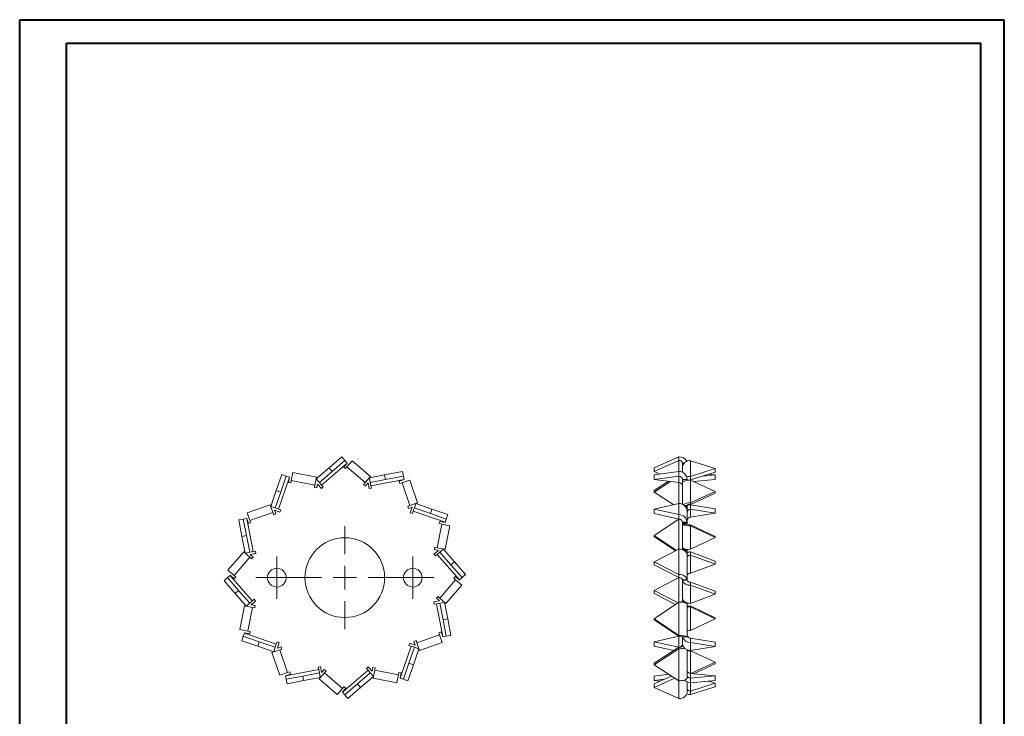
# Model space of a CAD drawing. Header units: millimetres. Extents: x 0 to 210, y 0 to 297.
# Tile 2 of 2: x 0 to 210, y 149 to 297. Entities that reach past the tile are written whole.
import ezdxf

# ---------------------------------------------------------------- set-up
doc = ezdxf.new("R2010")
doc.units = ezdxf.units.MM

# ---------------------------------------------------------------- blocks, each defined once
blk = doc.blocks.new('SW_CENTERMARKSYMBOL_0')
at = {"color": 0, "linetype": 'Continuous', "lineweight": 0}
for p, q in [((0, 5), (0, 11)), ((0, 0), (0, 2.5)), ((-5, 0), (-11, 0)), ((0, 0), (-2.5, 0)), ((0, 0), (0, -2.5)), ((0, 0), (2.5, 0)), ((5, 0), (11, 0)), ((0, -5), (0, -11))]:
    blk.add_line(p, q, dxfattribs=at)
blk = doc.blocks.new('SW_CENTERMARKSYMBOL_1')
at = {"color": 0, "linetype": 'Continuous', "lineweight": 0}
for p, q in [((0, 2.5), (0, 4.5)), ((0, 0), (0, 2.5)), ((-2.5, 0), (-4.5, 0)), ((0, 0), (-2.5, 0)), ((0, 0), (0, -2.5)), ((0, 0), (2.5, 0)), ((2.5, 0), (4.5, 0)), ((0, -2.5), (0, -4.5))]:
    blk.add_line(p, q, dxfattribs=at)
blk = doc.blocks.new('SW_CENTERMARKSYMBOL_2')
at = {"color": 0, "linetype": 'Continuous', "lineweight": 0}
for p, q in [((0, 2.5), (0, 4.5)), ((0, 0), (0, 2.5)), ((-2.5, 0), (-4.5, 0)), ((0, 0), (-2.5, 0)), ((0, 0), (0, -2.5)), ((0, 0), (2.5, 0)), ((2.5, 0), (4.5, 0)), ((0, -2.5), (0, -4.5))]:
    blk.add_line(p, q, dxfattribs=at)

msp = doc.modelspace()

# ---------------------------------------------------------------- linework, layer by layer
at = {"color": 7, "linetype": 'Continuous', "lineweight": 40}
for p, q in [((0.08, 0.21), (0.08, 297.21)), ((0.08, 297.21), (210.08, 297.21)), ((210.08, 0.21), (210.08, 297.21)), ((210.08, 292.21), (210.08, 297.21)), ((10.08, 292.21), (205.08, 292.21)), ((10.08, 5.21), (10.08, 292.21)), ((205.08, 5.21), (205.08, 292.21))]:
    msp.add_line(p, q, dxfattribs=at)
at = {"color": 7, "linetype": 'Continuous', "lineweight": 15}
for p, q in [((66.05, 201.67), (68.77, 204.03)), ((69.42, 203.27), (68.77, 204.03)), ((135.41, 201.67), (140.68, 204.03)), ((140.68, 203.27), (140.68, 204.03)), ((63.33, 199.31), (66.05, 201.67)), ((64.47, 198), (69.9, 202.71)), ((66.05, 201.67), (66.7, 200.91)), ((66.7, 200.91), (69.42, 203.27)), ((69.92, 202.7), (69.18, 201.85)), ((69.18, 201.85), (69.56, 201.52)), ((69.9, 202.71), (69.42, 203.27)), ((69.56, 201.52), (69.88, 201.9)), ((69.88, 201.9), (71.02, 203.21)), ((73.76, 198.53), (69.88, 201.9)), ((69.9, 202.71), (69.92, 202.7)), ((74.9, 199.84), (71.02, 203.21)), ((135.41, 200.91), (140.68, 203.27)), ((135.41, 201.67), (135.41, 200.91)), ((140.68, 203.27), (140.68, 200.9)), ((141.41, 202.71), (141.79, 202.71)), ((141.41, 202.71), (141.41, 202.7)), ((141.41, 202.7), (141.78, 202.7)), ((141.41, 202.7), (141.41, 201.9)), ((141.41, 200.74), (141.41, 201.9)), ((143.15, 203.21), (148.41, 201.52)), ((143.15, 199.84), (143.15, 203.21)), ((54.8, 196.85), (55.98, 200.25)), ((55.27, 192.88), (57.62, 199.68)), ((55.75, 196.52), (56.92, 199.92)), ((56.92, 199.92), (55.98, 200.25)), ((57.62, 199.68), (56.92, 199.92)), ((57.64, 199.67), (57.42, 198.57)), ((57.62, 199.68), (57.64, 199.67)), ((58.01, 198.96), (58.34, 200.67)), ((58.34, 200.67), (63.38, 199.69)), ((63.38, 199.69), (63.05, 197.99)), ((63.99, 198.56), (66.7, 200.91)), ((74.9, 199.84), (73.76, 198.53)), ((74.67, 199.54), (77.88, 200.16)), ((74.86, 198.56), (74.67, 199.54)), ((77.88, 200.16), (81.73, 200.9)), ((77.88, 200.16), (78.07, 199.18)), ((78.07, 199.18), (81.92, 199.92)), ((81.92, 199.92), (81.73, 200.9)), ((82.06, 199.2), (81.92, 199.92)), ((136.69, 200.34), (135.41, 200.91)), ((135.41, 200.16), (140.68, 200.9)), ((135.41, 200.16), (135.41, 199.18)), ((135.41, 199.18), (140.68, 199.92)), ((140.68, 199.92), (140.68, 200.9)), ((140.68, 199.92), (140.68, 198.56)), ((148.41, 201.52), (143.15, 199.84)), ((143.15, 199.09), (148.41, 200.77)), ((143.15, 199.09), (143.15, 199.84)), ((148.41, 200.18), (145.81, 199.94)), ((146.98, 200.31), (148.41, 200.18)), ((148.41, 200.77), (148.41, 201.52)), ((148.41, 200.18), (148.41, 199.2)), ((57.42, 198.57), (57.91, 198.47)), ((57.91, 198.47), (58.01, 198.96)), ((63.05, 197.99), (58.01, 198.96)), ((63.05, 197.99), (62.96, 197.49)), ((62.96, 197.49), (63.45, 197.4)), ((63.99, 198.56), (63.33, 199.31)), ((63.45, 197.4), (63.61, 198.23)), ((63.61, 198.23), (64.42, 197.29)), ((63.99, 198.56), (64.47, 198)), ((64.42, 197.29), (64.8, 197.62)), ((64.8, 197.62), (64.47, 198)), ((73.76, 198.53), (73.43, 198.15)), ((73.43, 198.15), (73.81, 197.82)), ((73.81, 197.82), (74.37, 198.46)), ((74.37, 198.46), (74.6, 197.25)), ((74.86, 198.56), (78.07, 199.18)), ((74.86, 198.56), (75, 197.83)), ((75, 197.83), (82.06, 199.2)), ((75.09, 197.34), (75, 197.83)), ((82.07, 199.18), (81, 198.81)), ((81, 198.81), (81.16, 198.34)), ((81.16, 198.34), (81.63, 198.5)), ((81.63, 198.5), (83.28, 199.07)), ((83.31, 193.65), (81.63, 198.5)), ((82.06, 199.2), (82.07, 199.18)), ((84.95, 194.21), (83.28, 199.07)), ((140.68, 198.56), (135.41, 199.18)), ((135.41, 196.85), (138.46, 198.82)), ((135.41, 196.52), (138.89, 198.77)), ((140.68, 198.56), (140.68, 194.07)), ((141.41, 199.2), (142.41, 199.2)), ((141.41, 199.2), (141.41, 199.18)), ((141.41, 199.18), (142.41, 199.18)), ((141.41, 199.18), (141.41, 198.81)), ((141.7, 198.81), (141.41, 198.81)), ((141.41, 198.81), (141.41, 198.5)), ((141.41, 193.91), (141.41, 198.5)), ((142.41, 199.2), (142.41, 199.18)), ((142.41, 199.01), (142.41, 199.18)), ((143.15, 199.07), (148.41, 196.64)), ((143.15, 194.21), (143.15, 199.07)), ((148.41, 199.2), (143.8, 198.77)), ((53.63, 193.45), (54.8, 196.85)), ((54.57, 193.12), (55.75, 196.52)), ((54.8, 196.85), (55.75, 196.52)), ((74.6, 197.25), (75.09, 197.34)), ((135.41, 196.85), (135.41, 196.52)), ((139.59, 193.82), (135.41, 196.52)), ((148.41, 196.64), (143.15, 194.21)), ((143.15, 193.89), (148.41, 196.31)), ((148.41, 196.31), (148.41, 196.64)), ((53.48, 193.8), (48.63, 192.12)), ((53.48, 193.8), (54.05, 192.16)), ((54.57, 193.12), (53.63, 193.45)), ((83.31, 193.65), (82.84, 193.48)), ((82.84, 193.48), (83, 193.01)), ((83, 193.01), (83.8, 193.29)), ((84.95, 194.21), (83.31, 193.65)), ((83.8, 193.29), (83.39, 192.11)), ((84.27, 193.12), (84.6, 194.07)), ((84.6, 194.07), (88, 192.89)), ((140.68, 194.07), (135.41, 192.89)), ((140.68, 194.07), (140.68, 191.72)), ((142.41, 193.65), (141.84, 193.65)), ((142.41, 193.48), (142.01, 193.48)), ((142.41, 193.29), (142.16, 193.29)), ((142.41, 193.48), (142.41, 193.65)), ((142.41, 193.29), (142.41, 193.48)), ((142.41, 193.29), (142.41, 192.42)), ((143.15, 193.89), (143.15, 194.21)), ((143.15, 192.86), (143.15, 193.8)), ((148.41, 192.96), (143.15, 193.8)), ((49.19, 190.48), (48.63, 192.12)), ((54.05, 192.16), (49.19, 190.48)), ((54.05, 192.16), (54.21, 191.69)), ((54.21, 191.69), (54.68, 191.85)), ((54.68, 191.85), (54.41, 192.65)), ((54.41, 192.65), (55.58, 192.24)), ((54.57, 193.12), (55.27, 192.88)), ((55.74, 192.72), (55.27, 192.88)), ((55.58, 192.24), (55.74, 192.72)), ((83.39, 192.11), (83.87, 191.95)), ((83.87, 191.95), (84.03, 192.42)), ((84.27, 193.12), (84.03, 192.42)), ((84.03, 192.42), (90.83, 190.07)), ((84.27, 193.12), (87.67, 191.95)), ((88, 192.89), (87.67, 191.95)), ((87.67, 191.95), (91.07, 190.77)), ((88, 192.89), (91.4, 191.72)), ((91.07, 190.77), (91.4, 191.72)), ((135.41, 192.89), (140.68, 191.72)), ((135.41, 192.89), (135.41, 191.95)), ((135.41, 191.95), (140.68, 190.77)), ((140.68, 190.77), (140.68, 191.72)), ((142.41, 192.42), (142.41, 190.07)), ((143.15, 191.18), (143.15, 192.86)), ((143.15, 192.86), (148.41, 192.02)), ((148.41, 192.02), (143.15, 191.18)), ((148.41, 192.02), (148.41, 192.96)), ((47.77, 190.77), (46.79, 190.58)), ((47.47, 187.05), (46.79, 190.58)), ((48.49, 190.91), (47.77, 190.77)), ((48.45, 187.24), (47.77, 190.77)), ((49.86, 183.85), (48.49, 190.91)), ((48.49, 190.91), (48.51, 190.91)), ((48.51, 190.91), (48.88, 189.85)), ((48.88, 189.85), (49.36, 190.01)), ((49.36, 190.01), (49.19, 190.48)), ((89.14, 184.64), (90.11, 189.68)), ((89.72, 190.27), (89.62, 189.78)), ((89.62, 189.78), (90.11, 189.68)), ((90.83, 190.06), (89.72, 190.27)), ((90.11, 189.68), (91.82, 189.35)), ((90.83, 190.07), (91.07, 190.77)), ((90.83, 190.07), (90.83, 190.06)), ((90.84, 184.31), (91.82, 189.35)), ((135.41, 187.24), (140.68, 190.77)), ((140.68, 190.77), (140.68, 184.36)), ((141.41, 190.07), (142.41, 190.07)), ((141.41, 190.07), (141.41, 190.06)), ((141.41, 190.06), (142.41, 190.06)), ((141.41, 190.06), (141.41, 189.78)), ((142.41, 189.78), (141.41, 189.78)), ((141.41, 189.78), (141.41, 189.68)), ((141.41, 184.64), (141.41, 189.68)), ((142.41, 189.68), (141.41, 189.68)), ((142.41, 190.07), (142.41, 190.06)), ((142.41, 189.78), (142.41, 190.06)), ((142.41, 189.68), (142.41, 189.78)), ((143.15, 189.54), (143.15, 189.35)), ((148.41, 187.02), (143.15, 189.54)), ((148.41, 186.83), (143.15, 189.35)), ((143.15, 184.31), (143.15, 189.35)), ((47.47, 187.05), (48.45, 187.24)), ((48.16, 183.52), (47.47, 187.05)), ((49.14, 183.71), (48.45, 187.24)), ((135.41, 187.05), (135.41, 187.24)), ((140.13, 184.08), (135.41, 187.24)), ((139.97, 183.99), (135.41, 187.05)), ((148.41, 186.83), (148.41, 187.02)), ((143.15, 184.31), (148.41, 186.83)), ((47.85, 183.75), (44.49, 179.87)), ((47.85, 183.75), (49.16, 182.61)), ((49.14, 183.71), (48.16, 183.52)), ((49.14, 183.71), (49.86, 183.85)), ((49.23, 183.21), (50.45, 183.45)), ((49.87, 182.66), (49.23, 183.21)), ((50.35, 183.94), (49.86, 183.85)), ((50.45, 183.45), (50.35, 183.94)), ((89.38, 184.08), (88.44, 183.27)), ((88.44, 183.27), (88.77, 182.9)), ((88.65, 184.74), (88.55, 184.25)), ((88.55, 184.25), (89.38, 184.08)), ((89.14, 184.64), (88.65, 184.74)), ((88.77, 182.9), (89.15, 183.22)), ((90.84, 184.31), (89.14, 184.64)), ((89.71, 183.71), (89.15, 183.22)), ((89.15, 183.22), (93.87, 177.79)), ((89.71, 183.71), (90.46, 184.36)), ((89.71, 183.71), (92.06, 180.99)), ((90.46, 184.36), (92.82, 181.64)), ((140.68, 184.36), (135.41, 181.64)), ((140.68, 184.36), (140.68, 178.93)), ((141.41, 184.64), (141.41, 184.25)), ((142.41, 184.25), (141.44, 184.25)), ((142.41, 184.08), (141.81, 184.08)), ((142.41, 184.25), (142.41, 184.34)), ((142.41, 184.08), (142.41, 184.25)), ((142.41, 184.08), (142.41, 183.27)), ((142.41, 183.27), (142.41, 183.27)), ((142.41, 183.27), (142.41, 183.22)), ((142.41, 183.22), (142.41, 177.79)), ((143.15, 183.09), (143.15, 183.75)), ((148.41, 181.81), (143.15, 183.75)), ((143.15, 179.21), (143.15, 183.09)), ((143.15, 183.09), (148.41, 181.15)), ((49.16, 182.61), (45.8, 178.73)), ((49.16, 182.61), (49.54, 182.28)), ((49.54, 182.28), (49.87, 182.66)), ((92.82, 181.64), (92.06, 180.99)), ((92.06, 180.99), (94.42, 178.27)), ((92.82, 181.64), (95.18, 178.93)), ((135.41, 181.64), (140.68, 178.93)), ((135.41, 181.64), (135.41, 180.99)), ((135.41, 180.99), (140.68, 178.27)), ((148.41, 181.15), (143.15, 179.21)), ((148.41, 181.15), (148.41, 181.81)), ((44.98, 178.75), (44.42, 178.27)), ((45.8, 178.73), (44.49, 179.87)), ((44.98, 178.75), (44.99, 178.77)), ((49.69, 173.32), (44.98, 178.75)), ((44.99, 178.77), (45.85, 178.03)), ((46.17, 178.4), (45.8, 178.73)), ((93, 178.52), (92.67, 178.14)), ((93.85, 177.77), (93, 178.52)), ((94.42, 178.27), (95.18, 178.93)), ((140.68, 178.27), (140.68, 178.93)), ((44.42, 178.27), (43.67, 177.62)), ((46.02, 174.9), (43.67, 177.62)), ((46.78, 175.55), (44.42, 178.27)), ((45.85, 178.03), (46.17, 178.4)), ((89.68, 173.93), (93.05, 177.81)), ((90.99, 172.79), (94.36, 176.67)), ((92.67, 178.14), (93.05, 177.81)), ((93.05, 177.81), (94.36, 176.67)), ((93.87, 177.79), (93.85, 177.77)), ((93.87, 177.79), (94.42, 178.27)), ((135.41, 175.55), (140.68, 178.27)), ((140.68, 178.27), (140.68, 173.03)), ((141.41, 177.79), (142.41, 177.79)), ((141.41, 177.79), (141.41, 177.77)), ((141.41, 173.93), (141.41, 177.77)), ((141.41, 177.77), (142.41, 177.77)), ((142.41, 177.79), (142.41, 177.77)), ((143.15, 177.33), (143.15, 176.67)), ((148.41, 175.39), (143.15, 177.33)), ((143.15, 172.79), (143.15, 176.67)), ((148.41, 174.73), (143.15, 176.67)), ((46.02, 174.9), (46.78, 175.55)), ((48.38, 172.18), (46.02, 174.9)), ((49.14, 172.84), (46.78, 175.55)), ((135.41, 174.9), (135.41, 175.55)), ((140.52, 172.92), (135.41, 175.55)), ((139.97, 172.55), (135.41, 174.9)), ((143.15, 172.79), (148.41, 174.73)), ((148.41, 174.73), (148.41, 175.39)), ((48, 172.23), (47.03, 167.19)), ((48, 172.23), (49.71, 171.9)), ((49.14, 172.84), (48.38, 172.18)), ((49.14, 172.84), (49.69, 173.32)), ((49.46, 172.46), (50.4, 173.27)), ((50.29, 172.3), (49.46, 172.46)), ((50.07, 173.65), (49.69, 173.32)), ((50.4, 173.27), (50.07, 173.65)), ((50.2, 171.81), (50.29, 172.3)), ((89.61, 173.33), (88.4, 173.09)), ((88.4, 173.09), (88.49, 172.6)), ((88.49, 172.6), (88.98, 172.7)), ((89.3, 174.26), (88.98, 173.88)), ((88.98, 173.88), (89.61, 173.33)), ((89.71, 172.84), (88.98, 172.7)), ((88.98, 172.7), (90.35, 165.63)), ((89.68, 173.93), (89.3, 174.26)), ((90.99, 172.79), (89.68, 173.93)), ((89.71, 172.84), (90.69, 173.03)), ((89.71, 172.84), (90.39, 169.3)), ((90.69, 173.03), (91.37, 169.49)), ((140.68, 173.03), (135.41, 169.49)), ((140.68, 173.03), (140.68, 165.96)), ((141.41, 173.93), (141.41, 173.88)), ((141.42, 173.88), (141.41, 173.88)), ((141.41, 173.88), (141.41, 173.33)), ((141.68, 173.33), (141.41, 173.33)), ((141.41, 173.33), (141.41, 173.09)), ((141.41, 173.09), (141.98, 173.09)), ((141.41, 173.09), (141.41, 172.99)), ((142.41, 172.9), (142.41, 172.7)), ((142.41, 172.7), (142.41, 165.63)), ((143.15, 172.04), (143.15, 172.23)), ((148.41, 169.71), (143.15, 172.23)), ((49.71, 171.9), (48.73, 166.86)), ((49.71, 171.9), (50.2, 171.81)), ((143.15, 167), (143.15, 172.04)), ((143.15, 172.04), (148.41, 169.52)), ((91.37, 169.49), (90.39, 169.3)), ((90.39, 169.3), (91.07, 165.77)), ((91.37, 169.49), (92.05, 165.96)), ((135.41, 169.49), (140.68, 165.96)), ((135.41, 169.49), (135.41, 169.3)), ((135.41, 169.3), (140.68, 165.77)), ((148.41, 169.52), (143.15, 167)), ((148.41, 169.52), (148.41, 169.71)), ((48.73, 166.86), (47.03, 167.19)), ((48.01, 166.47), (47.77, 165.77)), ((48.01, 166.47), (48.02, 166.49)), ((54.81, 164.12), (48.01, 166.47)), ((48.02, 166.49), (49.13, 166.27)), ((49.22, 166.76), (48.73, 166.86)), ((49.13, 166.27), (49.22, 166.76)), ((84.8, 164.38), (89.65, 166.06)), ((89.96, 166.69), (89.49, 166.53)), ((89.49, 166.53), (89.65, 166.06)), ((89.65, 166.06), (90.22, 164.42)), ((90.33, 165.63), (89.96, 166.69)), ((91.07, 165.77), (92.05, 165.96)), ((140.68, 165.77), (140.68, 165.96)), ((47.77, 165.77), (47.44, 164.83)), ((50.85, 163.65), (47.44, 164.83)), ((51.17, 164.6), (47.77, 165.77)), ((50.85, 163.65), (51.17, 164.6)), ((54.57, 163.42), (51.17, 164.6)), ((54.57, 163.42), (54.81, 164.12)), ((54.98, 164.59), (54.81, 164.12)), ((55.45, 164.43), (54.98, 164.59)), ((55.04, 163.26), (55.45, 164.43)), ((83.27, 164.3), (83.1, 163.83)), ((83.1, 163.83), (83.58, 163.66)), ((84.44, 163.89), (83.27, 164.3)), ((84.63, 164.85), (84.16, 164.69)), ((84.16, 164.69), (84.44, 163.89)), ((84.8, 164.38), (84.63, 164.85)), ((85.36, 162.74), (84.8, 164.38)), ((85.36, 162.74), (90.22, 164.42)), ((90.35, 165.63), (90.33, 165.63)), ((90.35, 165.63), (91.07, 165.77)), ((135.41, 164.6), (140.68, 165.77)), ((140.68, 163.42), (135.41, 164.6)), ((135.41, 163.65), (135.41, 164.6)), ((140.68, 165.77), (140.68, 163.42)), ((141.41, 165.63), (142.41, 165.63)), ((141.41, 165.63), (142.41, 165.63)), ((141.41, 165.63), (141.41, 165.63)), ((141.41, 164.38), (141.41, 165.63)), ((141.41, 164.38), (141.41, 163.89)), ((141.49, 163.89), (141.41, 163.89)), ((141.41, 163.89), (141.41, 163.83)), ((141.41, 163.83), (141.52, 163.83)), ((141.41, 163.83), (141.41, 163.66)), ((142.41, 165.63), (142.41, 165.63)), ((143.15, 165.36), (143.15, 164.42)), ((148.41, 164.52), (143.15, 165.36)), ((143.15, 162.74), (143.15, 164.42)), ((148.41, 163.58), (143.15, 164.42)), ((148.41, 163.58), (148.41, 164.52)), ((54.25, 162.48), (50.85, 163.65)), ((53.89, 162.33), (55.53, 162.9)), ((53.89, 162.33), (55.57, 157.47)), ((54.57, 163.42), (54.25, 162.48)), ((55.84, 163.53), (55.04, 163.26)), ((55.53, 162.9), (56.01, 163.06)), ((55.53, 162.9), (57.21, 158.04)), ((56.01, 163.06), (55.84, 163.53)), ((83.58, 163.66), (81.23, 156.86)), ((84.27, 163.42), (83.1, 160.02)), ((84.27, 163.42), (83.58, 163.66)), ((85.22, 163.09), (84.04, 159.69)), ((84.27, 163.42), (85.22, 163.09)), ((139.59, 162.72), (135.41, 163.65)), ((140.68, 163.42), (135.41, 160.02)), ((140.68, 163.09), (135.41, 159.69)), ((140.68, 163.42), (140.68, 163.09)), ((140.68, 163.09), (140.68, 156.29)), ((141.41, 163.66), (141.59, 163.66)), ((142.41, 162.9), (142.41, 156.86)), ((143.15, 162.74), (148.41, 163.58)), ((143.15, 157.83), (143.15, 162.66)), ((143.15, 162.66), (148.41, 160.23)), ((83.1, 160.02), (81.92, 156.62)), ((84.04, 159.69), (82.87, 156.29)), ((84.04, 159.69), (83.1, 160.02)), ((135.41, 159.69), (135.41, 160.02)), ((135.41, 159.69), (140.68, 156.29)), ((148.41, 160.23), (143.21, 157.83)), ((148.41, 159.9), (143.8, 157.77)), ((148.41, 159.9), (148.41, 160.23)), ((57.21, 158.04), (55.57, 157.47)), ((63.85, 158.71), (56.78, 157.34)), ((56.78, 157.36), (57.85, 157.73)), ((57.68, 158.2), (57.21, 158.04)), ((57.85, 157.73), (57.68, 158.2)), ((63.99, 157.99), (60.45, 157.3)), ((64.24, 159.3), (63.75, 159.2)), ((63.75, 159.2), (63.85, 158.71)), ((63.99, 157.99), (63.85, 158.71)), ((63.94, 156.7), (65.08, 158.01)), ((63.99, 157.99), (64.18, 157)), ((64.48, 158.08), (64.24, 159.3)), ((65.03, 158.72), (64.48, 158.08)), ((65.41, 158.39), (65.03, 158.72)), ((65.08, 158.01), (65.41, 158.39)), ((65.08, 158.01), (68.96, 154.65)), ((74.37, 158.54), (68.94, 153.83)), ((74.86, 157.99), (72.14, 155.63)), ((74.42, 159.25), (74.05, 158.92)), ((74.05, 158.92), (74.37, 158.54)), ((74.86, 157.99), (74.37, 158.54)), ((75.24, 158.31), (74.42, 159.25)), ((74.86, 157.99), (75.51, 157.23)), ((75.4, 159.14), (75.24, 158.31)), ((75.89, 159.05), (75.4, 159.14)), ((75.46, 156.85), (75.79, 158.56)), ((75.79, 158.56), (75.89, 159.05)), ((75.79, 158.56), (80.84, 157.58)), ((80.84, 157.58), (80.51, 155.88)), ((80.93, 158.07), (80.84, 157.58)), ((81.42, 157.98), (80.93, 158.07)), ((81.21, 156.87), (81.42, 157.98)), ((138.5, 157.7), (135.41, 157.3)), ((143.15, 156.86), (143.15, 157.83)), ((143.15, 157.83), (148.41, 157.34)), ((56.78, 157.34), (56.78, 157.36)), ((56.78, 157.34), (56.92, 156.62)), ((60.45, 157.3), (56.92, 156.62)), ((56.92, 156.62), (57.11, 155.64)), ((60.64, 156.32), (57.11, 155.64)), ((60.64, 156.32), (60.45, 157.3)), ((64.18, 157), (60.64, 156.32)), ((63.94, 156.7), (67.82, 153.33)), ((72.14, 155.63), (69.42, 153.27)), ((72.79, 154.87), (72.14, 155.63)), ((75.51, 157.23), (72.79, 154.87)), ((75.46, 156.85), (80.51, 155.88)), ((81.23, 156.86), (81.21, 156.87)), ((81.23, 156.86), (81.92, 156.62)), ((81.92, 156.62), (82.87, 156.29)), ((135.41, 156.32), (135.41, 157.3)), ((139.13, 157.29), (135.41, 155.63)), ((139.82, 156.85), (135.41, 154.87)), ((137.59, 156.6), (135.41, 156.32)), ((135.41, 156.32), (136.61, 156.17)), ((135.41, 154.87), (135.41, 155.63)), ((140.68, 156.29), (140.68, 152.52)), ((142.41, 156.04), (142.41, 153.83)), ((148.41, 157.34), (143.15, 156.86)), ((143.15, 156.86), (143.15, 155.88)), ((148.41, 156.36), (143.15, 155.88)), ((143.15, 154.09), (143.15, 155.88)), ((148.41, 155.77), (143.15, 154.09)), ((146.98, 156.23), (148.41, 155.77)), ((148.41, 156.36), (148.41, 157.34)), ((148.41, 155.02), (148.41, 155.77)), ((68.96, 154.65), (67.82, 153.33)), ((68.93, 153.84), (69.67, 154.7)), ((68.94, 153.83), (68.93, 153.84)), ((68.94, 153.83), (69.42, 153.27)), ((69.29, 155.02), (68.96, 154.65)), ((69.67, 154.7), (69.29, 155.02)), ((72.79, 154.87), (70.08, 152.52)), ((135.41, 154.87), (140.68, 152.52)), ((148.41, 155.02), (143.15, 153.33)), ((143.15, 154.09), (143.15, 153.33)), ((69.42, 153.27), (70.08, 152.52))]:
    msp.add_line(p, q, dxfattribs=at)
at = {"color": 7, "linetype": 'Continuous', "lineweight": 15, "flags": 128}
for points in [[(141.41, 198.5), (141.44, 198.6), (141.52, 198.69), (141.65, 198.78), (141.82, 198.86), (142.03, 198.93), (142.28, 198.99), (142.56, 199.03), (142.85, 199.06), (143.15, 199.07)], [(143.15, 199.09), (143.01, 199.08), (142.94, 199.06)], [(143.15, 193.89), (143.01, 193.88), (142.87, 193.87), (142.74, 193.85), (142.63, 193.82), (142.54, 193.78), (142.47, 193.74), (142.43, 193.69), (142.41, 193.65)], [(140.68, 184.36), (140.98, 184.34), (141.27, 184.29), (141.55, 184.21), (141.79, 184.09), (142.01, 183.95), (142.18, 183.79), (142.31, 183.61), (142.39, 183.42), (142.41, 183.22)], [(143.15, 183.09), (143.01, 183.08), (142.87, 183.06), (142.74, 183.01), (142.63, 182.95), (142.54, 182.88), (142.47, 182.8), (142.43, 182.71), (142.41, 182.61)], [(142.41, 177.79), (142.39, 177.99), (142.31, 178.18), (142.18, 178.36), (142.01, 178.52), (141.79, 178.66), (141.55, 178.77), (141.27, 178.86), (140.98, 178.91), (140.68, 178.93)], [(142.41, 178.73), (142.43, 178.83), (142.47, 178.92), (142.54, 179), (142.63, 179.07), (142.74, 179.13), (142.87, 179.18), (143.01, 179.2), (143.15, 179.21)], [(141.41, 177.79), (141.4, 177.88), (141.36, 177.97), (141.29, 178.06), (141.2, 178.13), (141.09, 178.19), (140.96, 178.23), (140.82, 178.26), (140.68, 178.27)], [(142.41, 177.81), (142.43, 177.72), (142.47, 177.63), (142.54, 177.54), (142.63, 177.47), (142.74, 177.41), (142.87, 177.36), (143.01, 177.34), (143.15, 177.33)], [(143.15, 172.79), (142.85, 172.81), (142.56, 172.86), (142.28, 172.94), (142.03, 173.06), (141.82, 173.2), (141.65, 173.36), (141.52, 173.54), (141.44, 173.73), (141.41, 173.93)], [(140.68, 163.42), (140.82, 163.43), (140.96, 163.44), (141.09, 163.46), (141.2, 163.49), (141.29, 163.53), (141.36, 163.57), (141.4, 163.62), (141.41, 163.66)], [(143.15, 162.66), (143.01, 162.66), (142.87, 162.67), (142.74, 162.7), (142.63, 162.73), (142.54, 162.76), (142.47, 162.8), (142.43, 162.85), (142.41, 162.9)], [(142.41, 156.86), (142.39, 156.76), (142.31, 156.67), (142.18, 156.58), (142.01, 156.5), (141.79, 156.43), (141.55, 156.37), (141.27, 156.33), (140.98, 156.3), (140.68, 156.29)]]:
    msp.add_lwpolyline(points, dxfattribs=at)
at = {"color": 7, "linetype": 'Continuous', "lineweight": 15}
for centre, radius in [((69.42, 178.27), 8.5), ((54.92, 178.27), 2), ((83.92, 178.27), 2)]:
    msp.add_circle(centre, radius, dxfattribs=at)
for centre, radius, start, end in [((140.81, 202.32), 1.71, 25.6539, 94.4326), ((140.76, 202.61), 0.666, 9.0477, 96.8218), ((142.97, 201.64), 1.58, 83.4979, 170.6326), ((140.69, 199.18), 1.72, 0.5523, 90.4994), ((140.68, 199.19), 0.73, 0.5307, 90.521), ((143.14, 197.65), 2.19, 89.7692, 111.4197), ((140.68, 197.83), 0.73, 0.5307, 90.521), ((140.73, 192.38), 1.69, 1.5927, 91.6344), ((142.9, 191.51), 2.71, 84.7532, 120.3686), ((143.15, 191.98), 1.82, 89.9412, 113.8213), ((140.72, 190.02), 1.69, 1.7252, 91.5019), ((143.13, 192.14), 0.717, 88.4319, 178.341), ((143.13, 190.46), 0.717, 88.4319, 178.341), ((140.7, 190.05), 0.717, 1.659, 91.5681), ((142.75, 191.98), 2.66, 239.8056, 278.6936), ((142.97, 190.62), 1.09, 239.1211, 279.3782), ((142.72, 186.75), 2.48, 238.3887, 280.1105), ((143.14, 181.24), 2.51, 89.7718, 106.8265), ((142.92, 178.22), 1.57, 196.607, 278.527), ((141.11, 170.58), 2.48, 58.3887, 100.1105), ((141.01, 173.34), 0.408, 305.0887, 356.7289), ((143.13, 163.9), 8.33, 89.8838, 94.9561), ((142.97, 170.97), 1.09, 80.6218, 120.8789), ((141.08, 163.34), 2.66, 59.8056, 98.6936), ((142.97, 165.92), 1.09, 80.6218, 120.8789), ((143.13, 166.08), 0.717, 181.659, 271.5681), ((140.86, 164.7), 1.09, 59.1211, 99.3782), ((140.7, 164.14), 0.717, 268.4319, 358.341), ((143.1, 164.43), 1.69, 181.5927, 271.6344), ((143.12, 166.14), 1.72, 197.2585, 271.0945), ((140.76, 167.12), 4.02, 268.8226, 286.2758), ((143.14, 158.56), 0.73, 180.5307, 270.521), ((143.14, 157.59), 0.73, 180.5307, 270.521), ((143.15, 157.63), 1.75, 222.4677, 270.1054), ((140.86, 154.08), 1.58, 263.4979, 350.6326), ((143.14, 155.53), 2.2, 248.9362, 270.2247), ((143.07, 154.75), 0.666, 189.0477, 276.8218)]:
    msp.add_arc(centre, radius, start, end, dxfattribs=at)

# ---------------------------------------------------------------- block references
at = {"color": 7, "linetype": 'Continuous', "lineweight": 0}
for name, p in [('SW_CENTERMARKSYMBOL_0', (69.42, 178.27)), ('SW_CENTERMARKSYMBOL_1', (54.92, 178.27)), ('SW_CENTERMARKSYMBOL_2', (83.92, 178.27))]:
    msp.add_blockref(name, p, dxfattribs=at)

doc.saveas('drawing.dxf')
